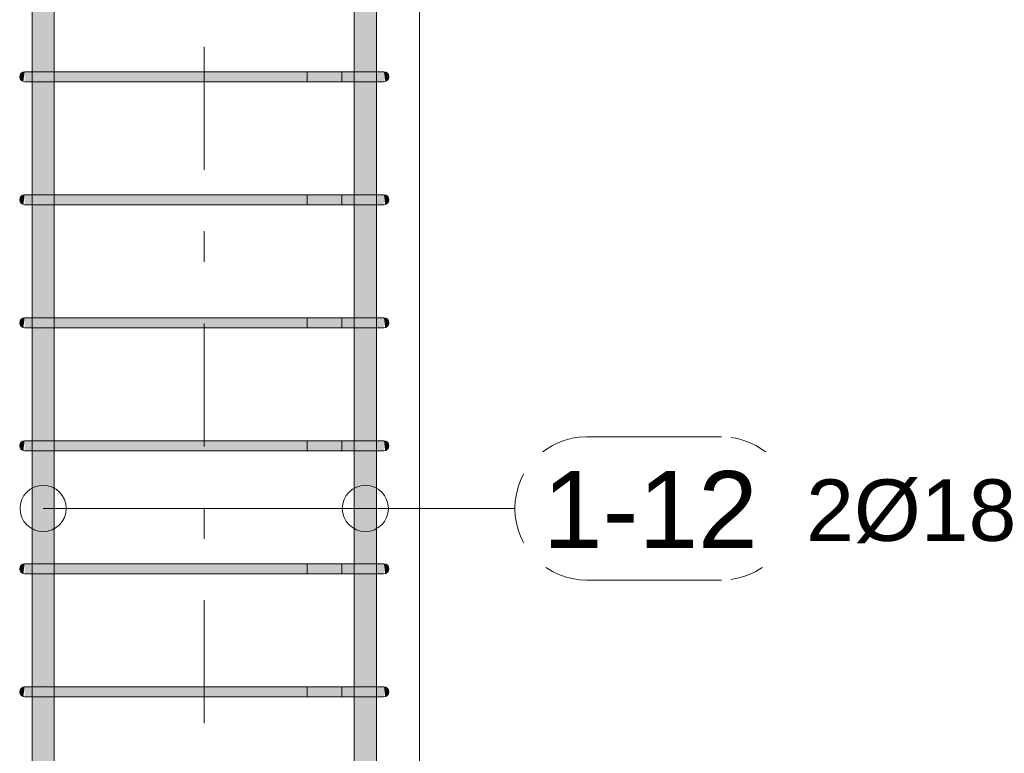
# Model space of a CAD drawing. Header units: millimetres. Extents: x -25607 to 9385, y 1894 to 10168.
# Tile 150 of 181: x 4034 to 4835, y 7270 to 7866. Entities that reach past the tile are written whole.
import ezdxf

# ---------------------------------------------------------------- set-up
doc = ezdxf.new("R2010")
doc.units = ezdxf.units.MM
doc.linetypes.add('Čára osnovy', pattern=[225, 100, -50, 25, -50])
for name, color, linetype, lineweight in [('S-COLS', 52, 'Continuous', 9), ('S-GRID', 1, 'Continuous', 5), ('S-RBAR', 171, 'Continuous', 5), ('S-RBAR-IDEN', 171, 'Continuous', 5)]:
    doc.layers.add(name, color=color, linetype=linetype, lineweight=lineweight)
doc.styles.add('Arial', font='arial.ttf', dxfattribs={"height": 50})
doc.styles.add('Arial_1', font='arial.ttf', dxfattribs={"height": 62.5})

# ---------------------------------------------------------------- blocks, each defined once
blk = doc.blocks.new('Popisek výztuže - _Typ_ množství_PRAVÝ-500031-V5')
at = {"layer": 'S-RBAR-IDEN'}
for p, q in [((-9208.82, 5575.12), (-9318.52, 5575.12)), ((-9318.52, 5458.68), (-9208.82, 5458.68))]:
    blk.add_line(p, q, dxfattribs=at)
for centre, start, end in [((-9318.52, 5516.9), 90, 270), ((-9208.82, 5516.9), 277.64339, 82.35661)]:
    blk.add_arc(centre, 58.22, start, end, dxfattribs=at)

msp = doc.modelspace()

# ---------------------------------------------------------------- hatches: boundary and pattern name
at = {"layer": 'S-RBAR'}
h = msp.add_hatch(color=256, dxfattribs=at)
h.paths.add_polyline_path([(4062.49, 5870), (4062.49, 5916), (4044.49, 5916), (4044.49, 5870), (4058.44, 5870)])
h.paths.add_polyline_path([(4058.44, 5924), (4062.49, 5924), (4062.49, 6016), (4044.49, 6016), (4044.49, 5924), (4054.62, 5924)])
h.paths.add_polyline_path([(4054.62, 6024), (4062.49, 6024), (4062.49, 6116), (4044.49, 6116), (4044.49, 6024), (4054.29, 6024)])
h.paths.add_polyline_path([(4050.79, 6124), (4062.49, 6124), (4062.49, 6216), (4044.49, 6216), (4044.49, 6124), (4050.47, 6124)])
h.paths.add_polyline_path([(4062.49, 6224), (4062.49, 6316), (4044.49, 6316), (4044.49, 6224), (4058.44, 6224)])
h.paths.add_polyline_path([(4054.29, 6324), (4062.49, 6324), (4062.49, 6416), (4044.49, 6416), (4044.49, 6324), (4050.79, 6324)])
h.paths.add_polyline_path([(4062.49, 6424), (4062.49, 6516), (4044.49, 6516), (4044.49, 6424), (4058.44, 6424)])
h.paths.add_polyline_path([(4044.49, 6524), (4062.49, 6524), (4062.49, 6616), (4044.49, 6616), (4044.49, 6525.31)])
h.paths.add_polyline_path([(4058.44, 6624), (4062.49, 6624), (4062.49, 6716), (4044.49, 6716), (4044.49, 6624), (4054.62, 6624)])
h.paths.add_polyline_path([(4047.54, 6724), (4062.49, 6724), (4062.49, 6816), (4044.49, 6816), (4044.49, 6724)])
h.paths.add_polyline_path([(4062.49, 6824), (4062.49, 6916), (4044.49, 6916), (4044.49, 6824), (4058.44, 6824)])
h.paths.add_polyline_path([(4050.79, 6924), (4062.49, 6924), (4062.49, 7016), (4044.49, 7016), (4044.49, 6924), (4050.47, 6924)])
h.paths.add_polyline_path([(4047.54, 7024), (4062.49, 7024), (4062.49, 7116), (4044.49, 7116), (4044.49, 7024)])
h.paths.add_polyline_path([(4062.49, 7124), (4062.49, 7216), (4044.49, 7216), (4044.49, 7124), (4058.44, 7124)])
h.paths.add_polyline_path([(4054.62, 7224), (4062.49, 7224), (4062.49, 7316), (4044.49, 7316), (4044.49, 7224), (4054.29, 7224)])
h.paths.add_polyline_path([(4054.29, 7324), (4062.49, 7324), (4062.49, 7416), (4044.49, 7416), (4044.49, 7324), (4050.79, 7324)])
h.paths.add_polyline_path([(4044.49, 7424), (4062.49, 7424), (4062.49, 7516), (4044.49, 7516), (4044.49, 7467.64)])
h.paths.add_polyline_path([(4047.54, 7524), (4062.49, 7524), (4062.49, 7616), (4044.49, 7616), (4044.49, 7524)])
h.paths.add_polyline_path([(4050.79, 7624), (4062.49, 7624), (4062.49, 7716), (4044.49, 7716), (4044.49, 7624), (4050.47, 7624)])
h.paths.add_polyline_path([(4062.49, 7724), (4062.49, 7816), (4044.49, 7816), (4044.49, 7724), (4058.44, 7724)])
h.paths.add_polyline_path([(4050.79, 7824), (4062.49, 7824), (4062.49, 7916), (4044.49, 7916), (4044.49, 7824), (4050.47, 7824)])
h.paths.add_polyline_path([(4058.44, 7924), (4062.49, 7924), (4062.49, 8016), (4044.49, 8016), (4044.49, 7924), (4054.62, 7924)])
h.paths.add_polyline_path([(4062.49, 8024), (4062.49, 8116), (4044.49, 8116), (4044.49, 8024), (4058.44, 8024)])
h.paths.add_polyline_path([(4062.49, 8124), (4062.49, 8216), (4044.49, 8216), (4044.49, 8124), (4058.44, 8124)])
h.paths.add_polyline_path([(4050.47, 8224), (4062.49, 8224), (4062.49, 8316), (4044.49, 8316), (4044.49, 8224), (4047.54, 8224)])
h.paths.add_polyline_path([(4054.62, 8324), (4062.49, 8324), (4062.49, 8416), (4044.49, 8416), (4044.49, 8324), (4054.29, 8324)])
h.paths.add_polyline_path([(4047.54, 8424), (4062.49, 8424), (4062.49, 8516), (4044.49, 8516), (4044.49, 8424)])
h.paths.add_polyline_path([(4047.54, 8524), (4062.49, 8524), (4062.49, 8616), (4044.49, 8616), (4044.49, 8524)])
h.paths.add_polyline_path([(4054.62, 8624), (4062.49, 8624), (4062.49, 8660), (4044.49, 8660), (4044.49, 8624), (4054.29, 8624)])
h = msp.add_hatch(color=256, dxfattribs=at)
h.paths.add_polyline_path([(4324.39, 5870), (4324.39, 5916), (4312.06, 5916), (4312.06, 5870), (4313.87, 5870)])
h.paths.add_polyline_path([(4321.34, 5924), (4324.39, 5924), (4324.39, 6016), (4306.39, 6016), (4306.39, 5986.34), (4312.06, 5986.34), (4312.06, 5924), (4318.1, 5924)])
h.paths.add_polyline_path([(4321.34, 6024), (4324.39, 6024), (4324.39, 6116), (4306.39, 6116), (4306.39, 6024), (4318.1, 6024)])
h.paths.add_polyline_path([(4324.39, 6124), (4324.39, 6216), (4306.39, 6216), (4306.39, 6124), (4321.34, 6124)])
h.paths.add_polyline_path([(4306.39, 6224), (4324.39, 6224), (4324.39, 6316), (4306.39, 6316), (4306.39, 6303.59)])
h.paths.add_polyline_path([(4324.39, 6324), (4324.39, 6416), (4306.39, 6416), (4306.39, 6324), (4321.34, 6324)])
h.paths.add_polyline_path([(4313.87, 6424), (4324.39, 6424), (4324.39, 6516), (4306.39, 6516), (4306.39, 6424), (4310.44, 6424)])
h.paths.add_polyline_path([(4324.39, 6524), (4324.39, 6616), (4306.39, 6616), (4306.39, 6524), (4321.34, 6524)])
h.paths.add_polyline_path([(4324.39, 6624), (4324.39, 6716), (4306.39, 6716), (4306.39, 6624), (4321.34, 6624)])
h.paths.add_polyline_path([(4306.39, 6724), (4324.39, 6724), (4324.39, 6816), (4306.39, 6816), (4306.39, 6747.04)])
h.paths.add_polyline_path([(4324.39, 6824), (4324.39, 6916), (4306.39, 6916), (4306.39, 6824), (4321.34, 6824)])
h.paths.add_polyline_path([(4324.39, 6924), (4324.39, 7016), (4306.39, 7016), (4306.39, 6924), (4321.34, 6924)])
h.paths.add_polyline_path([(4324.39, 7024), (4324.39, 7116), (4306.39, 7116), (4306.39, 7024), (4321.34, 7024)])
h.paths.add_polyline_path([(4324.39, 7124), (4324.39, 7216), (4306.39, 7216), (4306.39, 7124), (4321.34, 7124)])
h.paths.add_polyline_path([(4306.39, 7224), (4324.39, 7224), (4324.39, 7316), (4306.39, 7316), (4306.39, 7301.34)])
h.paths.add_polyline_path([(4324.39, 7324), (4324.39, 7416), (4306.39, 7416), (4306.39, 7324), (4321.34, 7324)])
h.paths.add_polyline_path([(4314.27, 7424), (4324.39, 7424), (4324.39, 7516), (4306.39, 7516), (4306.39, 7424), (4313.87, 7424)])
h.paths.add_polyline_path([(4314.27, 7524), (4324.39, 7524), (4324.39, 7616), (4306.39, 7616), (4306.39, 7524), (4313.87, 7524)])
h.paths.add_polyline_path([(4324.39, 7624), (4324.39, 7716), (4306.39, 7716), (4306.39, 7624), (4321.34, 7624)])
h.paths.add_polyline_path([(4306.39, 7724), (4324.39, 7724), (4324.39, 7816), (4306.39, 7816), (4306.39, 7744.79)])
h.paths.add_polyline_path([(4324.39, 7824), (4324.39, 7916), (4306.39, 7916), (4306.39, 7824), (4321.34, 7824)])
h.paths.add_polyline_path([(4324.39, 7924), (4324.39, 8016), (4306.39, 8016), (4306.39, 7924), (4321.34, 7924)])
h.paths.add_polyline_path([(4310.44, 8024), (4324.39, 8024), (4324.39, 8116), (4306.39, 8116), (4306.39, 8024)])
h.paths.add_polyline_path([(4324.39, 8124), (4324.39, 8216), (4306.39, 8216), (4306.39, 8124), (4321.34, 8124)])
h.paths.add_polyline_path([(4324.39, 8224), (4324.39, 8316), (4306.39, 8316), (4306.39, 8224), (4321.34, 8224)])
h.paths.add_polyline_path([(4324.39, 8324), (4324.39, 8416), (4306.39, 8416), (4306.39, 8324), (4321.34, 8324)])
h.paths.add_polyline_path([(4318.1, 8424), (4324.39, 8424), (4324.39, 8516), (4306.39, 8516), (4306.39, 8424), (4314.27, 8424)])
h.paths.add_polyline_path([(4314.27, 8524), (4324.39, 8524), (4324.39, 8616), (4306.39, 8616), (4306.39, 8524), (4313.87, 8524)])
h.paths.add_polyline_path([(4324.39, 8624), (4324.39, 8660), (4306.39, 8660), (4306.39, 8624), (4321.34, 8624)])
for points in [[(4037.41, 7816.14), (4038.44, 7824), (4036.44, 7823.46), (4034.98, 7822), (4034.44, 7820), (4034.98, 7818), (4036.44, 7816.54)], [(4038.44, 7816), (4058.44, 7816), (4058.44, 7824), (4038.44, 7824)], [(4058.44, 7816), (4310.44, 7816), (4310.44, 7824), (4058.44, 7824)], [(4328.92, 7816), (4330.44, 7816), (4330.44, 7824), (4310.44, 7824), (4310.44, 7816), (4326.75, 7816)], [(4331.48, 7816.14), (4332.44, 7816.54), (4333.91, 7818), (4334.44, 7820), (4333.91, 7822), (4332.44, 7823.46), (4330.44, 7824), (4331.1, 7818.96)], [(4037.41, 7716.14), (4038.44, 7724), (4036.44, 7723.46), (4034.98, 7722), (4034.44, 7720), (4034.98, 7718), (4036.44, 7716.54)], [(4038.44, 7716), (4058.44, 7716), (4058.44, 7724), (4038.44, 7724)], [(4058.44, 7716), (4310.44, 7716), (4310.44, 7724), (4058.44, 7724)], [(4329.62, 7716), (4330.44, 7716), (4330.44, 7724), (4310.44, 7724), (4310.44, 7716), (4328.92, 7716)], [(4331.48, 7716.14), (4332.44, 7716.54), (4333.91, 7718), (4334.44, 7720), (4333.91, 7722), (4332.44, 7723.46), (4330.44, 7724), (4331.35, 7717.08)], [(4037.41, 7616.14), (4038.44, 7624), (4036.44, 7623.46), (4034.98, 7622), (4034.44, 7620), (4034.98, 7618), (4036.44, 7616.54)], [(4038.44, 7616), (4058.44, 7616), (4058.44, 7624), (4038.44, 7624)], [(4058.44, 7616), (4310.44, 7616), (4310.44, 7624), (4058.44, 7624)], [(4328.92, 7616), (4330.44, 7616), (4330.44, 7624), (4310.44, 7624), (4310.44, 7616), (4326.75, 7616)], [(4331.48, 7616.14), (4332.44, 7616.54), (4333.91, 7618), (4334.44, 7620), (4333.91, 7622), (4332.44, 7623.46), (4330.44, 7624), (4331.1, 7618.96)], [(4037.41, 7516.14), (4038.44, 7524), (4036.44, 7523.46), (4034.98, 7522), (4034.44, 7520), (4034.98, 7518), (4036.44, 7516.54)], [(4047.54, 7516), (4058.44, 7516), (4058.44, 7524), (4038.44, 7524), (4038.44, 7516), (4044.3, 7516)], [(4310.44, 7516), (4310.44, 7524), (4058.44, 7524), (4058.44, 7516), (4226.07, 7516)], [(4310.44, 7516), (4330.44, 7516), (4330.44, 7524), (4310.44, 7524), (4310.44, 7523.07)], [(4331.48, 7516.14), (4332.44, 7516.54), (4333.91, 7518), (4334.44, 7520), (4333.91, 7522), (4332.44, 7523.46), (4330.44, 7524), (4331.1, 7518.96)], [(4037.41, 7416.14), (4038.44, 7424), (4036.44, 7423.46), (4034.98, 7422), (4034.44, 7420), (4034.98, 7418), (4036.44, 7416.54)], [(4038.44, 7416), (4058.44, 7416), (4058.44, 7424), (4038.44, 7424)], [(4058.44, 7416), (4310.44, 7416), (4310.44, 7424), (4058.44, 7424)], [(4328.92, 7416), (4330.44, 7416), (4330.44, 7424), (4310.44, 7424), (4310.44, 7416), (4326.75, 7416)], [(4331.48, 7416.14), (4332.44, 7416.54), (4333.91, 7418), (4334.44, 7420), (4333.91, 7422), (4332.44, 7423.46), (4330.44, 7424), (4331.1, 7418.96)], [(4037.41, 7316.14), (4038.44, 7324), (4036.44, 7323.46), (4034.98, 7322), (4034.44, 7320), (4034.98, 7318), (4036.44, 7316.54)], [(4038.44, 7316), (4058.44, 7316), (4058.44, 7324), (4038.44, 7324)], [(4058.44, 7316), (4310.44, 7316), (4310.44, 7324), (4058.44, 7324)], [(4328.92, 7316), (4330.44, 7316), (4330.44, 7324), (4310.44, 7324), (4310.44, 7316), (4326.75, 7316)], [(4331.48, 7316.14), (4332.44, 7316.54), (4333.91, 7318), (4334.44, 7320), (4333.91, 7322), (4332.44, 7323.46), (4330.44, 7324), (4331.1, 7318.96)]]:
    msp.add_hatch(color=256, dxfattribs=at).paths.add_polyline_path(points)

# ---------------------------------------------------------------- linework, layer by layer
at = {"layer": 'S-COLS'}
msp.add_line((4359.44, 8670), (4359.44, 6020), dxfattribs=at)
msp.add_line((4359.44, 8670), (4359.44, 6020), dxfattribs=at)
at = {"layer": 'S-GRID', "linetype": 'Čára osnovy', "lineweight": 9}
msp.add_line((4184.44, 1894.44), (4184.44, 9632.52), dxfattribs=at)
at = {"layer": 'S-RBAR'}
for p, q in [((4044.49, 5870), (4044.49, 8660)), ((4044.49, 5870), (4044.49, 8660)), ((4062.49, 5870), (4062.49, 8660)), ((4062.49, 5870), (4062.49, 8660)), ((4306.39, 5870), (4306.39, 8660)), ((4306.39, 5870), (4306.39, 8660)), ((4324.39, 5870), (4324.39, 8660)), ((4324.39, 5870), (4324.39, 8660)), ((4058.44, 7824), (4038.44, 7824)), ((4058.44, 7824), (4038.44, 7824)), ((4310.44, 7824), (4058.44, 7824)), ((4058.44, 7824), (4310.44, 7824)), ((4296.3, 7824), (4268.02, 7824)), ((4268.02, 7824), (4268.02, 7816)), ((4296.3, 7824), (4324.58, 7824)), ((4296.3, 7816), (4296.3, 7824)), ((4330.44, 7824), (4296.3, 7824)), ((4330.44, 7824), (4310.44, 7824)), ((4330.44, 7824), (4310.44, 7824)), ((4330.44, 7824), (4324.58, 7824)), ((4058.44, 7816), (4038.44, 7816)), ((4058.44, 7816), (4038.44, 7816)), ((4310.44, 7816), (4058.44, 7816)), ((4058.44, 7816), (4310.44, 7816)), ((4296.3, 7816), (4268.02, 7816)), ((4296.3, 7816), (4324.58, 7816)), ((4330.44, 7816), (4296.3, 7816)), ((4324.58, 7816), (4310.44, 7816)), ((4330.44, 7816), (4310.44, 7816)), ((4330.44, 7816), (4324.58, 7816)), ((4058.44, 7724), (4038.44, 7724)), ((4058.44, 7724), (4038.44, 7724)), ((4310.44, 7724), (4058.44, 7724)), ((4058.44, 7724), (4310.44, 7724)), ((4296.3, 7724), (4268.02, 7724)), ((4268.02, 7724), (4268.02, 7716)), ((4296.3, 7724), (4324.58, 7724)), ((4296.3, 7716), (4296.3, 7724)), ((4330.44, 7724), (4296.3, 7724)), ((4330.44, 7724), (4310.44, 7724)), ((4330.44, 7724), (4310.44, 7724)), ((4330.44, 7724), (4324.58, 7724)), ((4058.44, 7716), (4038.44, 7716)), ((4058.44, 7716), (4038.44, 7716)), ((4310.44, 7716), (4058.44, 7716)), ((4058.44, 7716), (4310.44, 7716)), ((4296.3, 7716), (4268.02, 7716)), ((4296.3, 7716), (4324.58, 7716)), ((4330.44, 7716), (4296.3, 7716)), ((4324.58, 7716), (4310.44, 7716)), ((4330.44, 7716), (4310.44, 7716)), ((4330.44, 7716), (4324.58, 7716)), ((4058.44, 7624), (4038.44, 7624)), ((4058.44, 7624), (4038.44, 7624)), ((4310.44, 7624), (4058.44, 7624)), ((4058.44, 7624), (4310.44, 7624)), ((4296.3, 7624), (4268.02, 7624)), ((4268.02, 7624), (4268.02, 7616)), ((4296.3, 7624), (4324.58, 7624)), ((4296.3, 7616), (4296.3, 7624)), ((4330.44, 7624), (4296.3, 7624)), ((4330.44, 7624), (4310.44, 7624)), ((4330.44, 7624), (4310.44, 7624)), ((4330.44, 7624), (4324.58, 7624)), ((4058.44, 7616), (4038.44, 7616)), ((4058.44, 7616), (4038.44, 7616)), ((4310.44, 7616), (4058.44, 7616)), ((4058.44, 7616), (4310.44, 7616)), ((4296.3, 7616), (4268.02, 7616)), ((4296.3, 7616), (4324.58, 7616)), ((4330.44, 7616), (4296.3, 7616)), ((4324.58, 7616), (4310.44, 7616)), ((4330.44, 7616), (4310.44, 7616)), ((4330.44, 7616), (4324.58, 7616)), ((4058.44, 7524), (4038.44, 7524)), ((4058.44, 7524), (4038.44, 7524)), ((4310.44, 7524), (4058.44, 7524)), ((4058.44, 7524), (4310.44, 7524)), ((4296.3, 7524), (4268.02, 7524)), ((4268.02, 7524), (4268.02, 7516)), ((4296.3, 7524), (4324.58, 7524)), ((4296.3, 7516), (4296.3, 7524)), ((4330.44, 7524), (4296.3, 7524)), ((4330.44, 7524), (4310.44, 7524)), ((4330.44, 7524), (4310.44, 7524)), ((4330.44, 7524), (4324.58, 7524)), ((4058.44, 7516), (4038.44, 7516)), ((4058.44, 7516), (4038.44, 7516)), ((4310.44, 7516), (4058.44, 7516)), ((4058.44, 7516), (4310.44, 7516)), ((4296.3, 7516), (4268.02, 7516)), ((4296.3, 7516), (4324.58, 7516)), ((4330.44, 7516), (4296.3, 7516)), ((4324.58, 7516), (4310.44, 7516)), ((4330.44, 7516), (4310.44, 7516)), ((4330.44, 7516), (4324.58, 7516)), ((4058.44, 7424), (4038.44, 7424)), ((4058.44, 7424), (4038.44, 7424)), ((4310.44, 7424), (4058.44, 7424)), ((4058.44, 7424), (4310.44, 7424)), ((4296.3, 7424), (4268.02, 7424)), ((4268.02, 7424), (4268.02, 7416)), ((4296.3, 7424), (4324.58, 7424)), ((4296.3, 7416), (4296.3, 7424)), ((4330.44, 7424), (4296.3, 7424)), ((4330.44, 7424), (4310.44, 7424)), ((4330.44, 7424), (4310.44, 7424)), ((4330.44, 7424), (4324.58, 7424)), ((4058.44, 7416), (4038.44, 7416)), ((4058.44, 7416), (4038.44, 7416)), ((4310.44, 7416), (4058.44, 7416)), ((4058.44, 7416), (4310.44, 7416)), ((4296.3, 7416), (4268.02, 7416)), ((4296.3, 7416), (4324.58, 7416)), ((4330.44, 7416), (4296.3, 7416)), ((4324.58, 7416), (4310.44, 7416)), ((4330.44, 7416), (4310.44, 7416)), ((4330.44, 7416), (4324.58, 7416)), ((4058.44, 7324), (4038.44, 7324)), ((4058.44, 7324), (4038.44, 7324)), ((4310.44, 7324), (4058.44, 7324)), ((4058.44, 7324), (4310.44, 7324)), ((4296.3, 7324), (4268.02, 7324)), ((4268.02, 7324), (4268.02, 7316)), ((4296.3, 7324), (4324.58, 7324)), ((4296.3, 7316), (4296.3, 7324)), ((4330.44, 7324), (4296.3, 7324)), ((4330.44, 7324), (4310.44, 7324)), ((4330.44, 7324), (4310.44, 7324)), ((4330.44, 7324), (4324.58, 7324)), ((4058.44, 7316), (4038.44, 7316)), ((4058.44, 7316), (4038.44, 7316)), ((4310.44, 7316), (4058.44, 7316)), ((4058.44, 7316), (4310.44, 7316)), ((4296.3, 7316), (4268.02, 7316)), ((4296.3, 7316), (4324.58, 7316)), ((4330.44, 7316), (4296.3, 7316)), ((4324.58, 7316), (4310.44, 7316)), ((4330.44, 7316), (4310.44, 7316)), ((4330.44, 7316), (4324.58, 7316))]:
    msp.add_line(p, q, dxfattribs=at)
for centre, start, end in [((4038.44, 7820), 90, 270), ((4038.44, 7820), 90, 270), ((4330.44, 7820), 270, 90), ((4330.44, 7820), 270, 90), ((4330.44, 7820), 270, 90), ((4038.44, 7720), 90, 270), ((4038.44, 7720), 90, 270), ((4330.44, 7720), 270, 90), ((4330.44, 7720), 270, 90), ((4330.44, 7720), 270, 90), ((4038.44, 7620), 90, 270), ((4038.44, 7620), 90, 270), ((4330.44, 7620), 270, 90), ((4330.44, 7620), 270, 90), ((4330.44, 7620), 270, 90), ((4038.44, 7520), 90, 270), ((4038.44, 7520), 90, 270), ((4330.44, 7520), 270, 90), ((4330.44, 7520), 270, 90), ((4330.44, 7520), 270, 90), ((4038.44, 7420), 90, 270), ((4038.44, 7420), 90, 270), ((4330.44, 7420), 270, 90), ((4330.44, 7420), 270, 90), ((4330.44, 7420), 270, 90), ((4038.44, 7320), 90, 270), ((4038.44, 7320), 90, 270), ((4330.44, 7320), 270, 90), ((4330.44, 7320), 270, 90), ((4330.44, 7320), 270, 90)]:
    msp.add_arc(centre, 4, start, end, dxfattribs=at)
at = {"layer": 'S-RBAR-IDEN'}
for p in [(4053.49, 7469.07), (4315.39, 7469.07)]:
    msp.add_line(p, (4436.94, 7469.07), dxfattribs=at)
for centre in [(4053.49, 7469.07), (4315.39, 7469.07)]:
    msp.add_circle(centre, 18.75, dxfattribs=at)

# ---------------------------------------------------------------- block references
msp.add_blockref('Popisek výztuže - _Typ_ množství_PRAVÝ-500031-V5', (13813.67, 1952.17), dxfattribs=at)

# ---------------------------------------------------------------- texts
at = {"layer": 'S-RBAR-IDEN', "insert": (4673.57, 7492.69), "char_height": 50, "width": 210.443, "attachment_point": 1, "style": 'Arial', "bg_fill": 3, "box_fill_scale": 1.25, "bg_fill_color": 256, "bg_fill_true_color": 13158600, "bg_fill_transparency": 0}
msp.add_mtext('2Ø18', dxfattribs=at)

# ---------------------------------------------------------------- next in the draw order: texts
at = {"layer": 'S-RBAR-IDEN', "insert": (4459.58, 7499.44), "char_height": 62.5, "width": 210.443, "attachment_point": 1, "style": 'Arial_1', "bg_fill": 3, "box_fill_scale": 1.25, "bg_fill_color": 256, "bg_fill_true_color": 13158600, "bg_fill_transparency": 0}
msp.add_mtext('1-12', dxfattribs=at)

doc.saveas('drawing.dxf')
